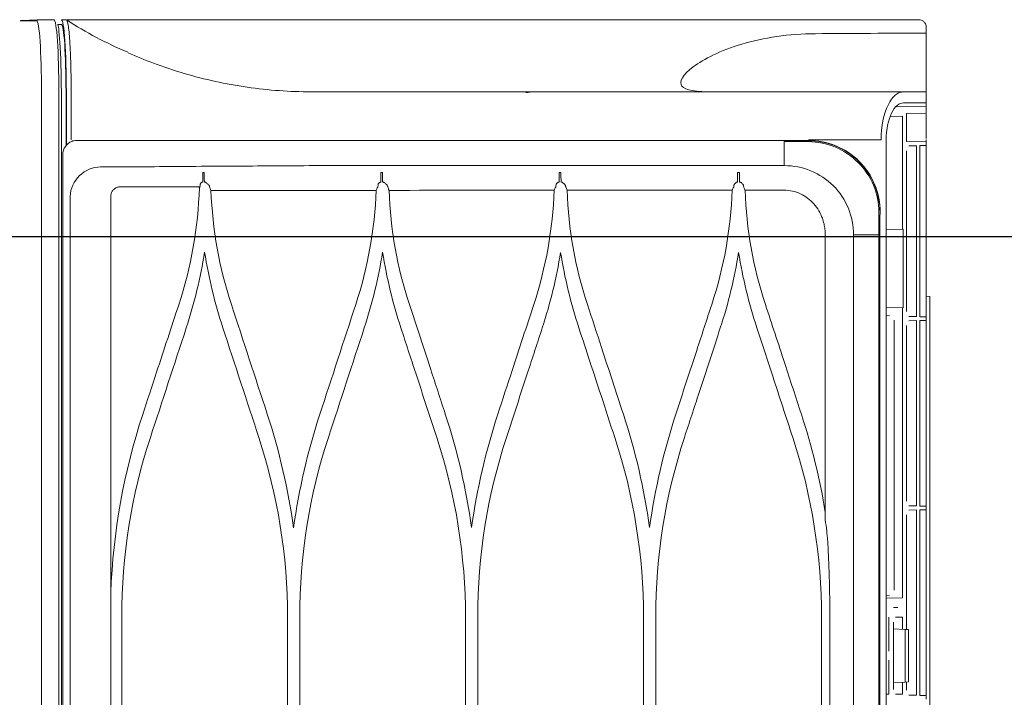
# Model space of a CAD drawing. Header units: inches. Extents: x 65192 to 78842, y -37594 to -36109.
# Tile 35 of 63: x 67299 to 67320, y -36680 to -36666. Entities that reach past the tile are written whole.
import ezdxf

# ---------------------------------------------------------------- set-up
doc = ezdxf.new("R2010")
doc.units = ezdxf.units.IN
doc.header["$MEASUREMENT"] = 0
doc.layers.add('## 06 klimatyzator', color=30, linetype='Continuous', lineweight=15)
doc.layers.add('p--drzwi', color=7, linetype='Continuous')

# ---------------------------------------------------------------- blocks, each defined once
blk = doc.blocks.new('drzwi-90-100')
blk.add_line((10.1, 2.525), (10.1, 87.375))
blk.add_arc((10.8, 3.225), 84.153, 359.52334, 90.47666)
blk = doc.blocks.new('A$C66B7A3C4')
at = {"layer": '## 06 klimatyzator', "lineweight": 15}
for p, q in [((0.47, 86.997), (0.112, 86.979)), ((19.681, 86.71), (19.681, 86.735)), ((19.681, 86.71), (19.681, 86.653)), ((0.557, 85.44), (0.557, 43.5)), ((0.932, 43.5), (0.932, 85.44)), ((0.987, 1.56), (0.987, 85.44)), ((1.088, 84.271), (1.088, 85.44)), ((1.095, 84.281), (1.095, 85.44)), ((19.681, 85.44), (19.192, 85.44)), ((19.681, 85.44), (19.681, 85.201)), ((19.681, 85.201), (19.192, 85.201)), ((19.681, 85.201), (19.681, 85.128)), ((19.034, 85.117), (19.263, 85.121)), ((19.255, 84.968), (19.681, 84.975)), ((19.255, 84.363), (19.255, 84.968)), ((19.681, 85.128), (19.263, 85.121)), ((19.681, 85.128), (19.681, 84.975)), ((19.681, 84.975), (19.681, 84.975)), ((19.167, 84.911), (18.909, 84.906)), ((19.167, 82.471), (19.167, 84.911)), ((19.681, 84.639), (19.681, 84.829)), ((19.681, 84.431), (19.681, 84.639)), ((17.135, 84.383), (17.135, 84.39)), ((18.818, 84.4), (18.818, 43.5)), ((19.681, 84.355), (19.255, 84.363)), ((19.68, 84.406), (19.681, 84.406)), ((19.681, 84.406), (19.681, 84.355)), ((19.681, 84.355), (19.681, 84.278)), ((19.681, 84.355), (19.681, 84.355)), ((1.019, 84.083), (1.019, 2.917)), ((19.255, 80.686), (19.255, 84.167)), ((19.304, 84.272), (19.472, 84.275)), ((19.472, 84.275), (19.472, 80.578)), ((19.544, 84.276), (19.681, 84.278)), ((19.544, 80.577), (19.544, 84.276)), ((19.681, 84.174), (19.681, 84.278)), ((19.681, 84.278), (19.681, 84.278)), ((19.681, 84.174), (19.681, 80.679)), ((1.18, 3.822), (1.18, 83.178)), ((2.055, 83.178), (2.055, 57.846)), ((18.691, 82.835), (18.685, 82.835)), ((18.691, 82.835), (18.691, 82.835)), ((18.818, 82.465), (19.167, 82.471)), ((19.167, 82.471), (19.188, 82.471)), ((19.188, 82.471), (19.188, 80.767)), ((17.501, 76.183), (17.501, 82.347)), ((18.114, 82.346), (18.114, 43.5)), ((18.662, 43.5), (18.662, 82.346)), ((18.684, 82.346), (18.684, 4.654)), ((19.681, 81.019), (19.758, 81.016)), ((19.758, 81.016), (19.758, 47.653)), ((19.167, 80.767), (18.818, 80.773)), ((19.188, 80.767), (19.167, 80.767)), ((19.167, 74.495), (19.167, 80.767)), ((19.681, 80.575), (19.681, 80.679)), ((18.892, 80.605), (18.818, 80.611)), ((18.987, 80.501), (18.987, 74.66)), ((19.472, 80.578), (19.304, 80.581)), ((19.304, 80.49), (19.472, 80.493)), ((19.472, 80.493), (19.472, 76.484)), ((19.681, 80.575), (19.544, 80.577)), ((19.544, 80.494), (19.681, 80.497)), ((19.544, 76.482), (19.544, 80.494)), ((19.681, 80.575), (19.681, 80.497)), ((19.681, 80.575), (19.681, 80.575)), ((19.681, 80.393), (19.681, 80.497)), ((19.681, 80.497), (19.681, 80.497)), ((19.255, 76.591), (19.255, 80.385)), ((19.681, 80.393), (19.681, 76.584)), ((19.472, 76.484), (19.304, 76.486)), ((19.681, 76.48), (19.544, 76.482)), ((19.681, 76.48), (19.681, 76.584)), ((19.681, 76.48), (19.681, 76.402)), ((19.681, 76.48), (19.681, 76.48)), ((19.255, 73.813), (19.255, 76.291)), ((19.304, 76.395), (19.472, 76.398)), ((19.472, 76.398), (19.472, 72.389)), ((19.544, 76.4), (19.681, 76.402)), ((19.544, 72.388), (19.544, 76.4)), ((19.681, 76.298), (19.681, 76.402)), ((19.681, 76.402), (19.681, 76.402)), ((19.681, 76.298), (19.681, 72.489)), ((2.055, 74.615), (2.056, 74.614)), ((18.818, 74.55), (18.892, 74.556)), ((18.818, 74.489), (19.167, 74.495)), ((19.07, 74.285), (18.974, 74.285)), ((2.292, 74.077), (2.292, 69.605)), ((5.876, 69.501), (5.876, 74.077)), ((6.139, 74.077), (6.139, 69.501)), ((9.723, 69.501), (9.723, 74.077)), ((9.988, 74.077), (9.988, 69.501)), ((13.571, 69.501), (13.571, 74.077)), ((13.836, 74.077), (13.836, 69.501)), ((17.419, 69.501), (17.419, 74.077)), ((17.599, 74.077), (17.599, 69.501)), ((18.877, 74.076), (18.877, 73.345)), ((19.167, 74.077), (19.022, 74.077)), ((19.167, 73.817), (19.167, 74.077)), ((18.974, 73.974), (18.974, 72.516)), ((19.228, 73.814), (18.974, 73.828)), ((19.302, 73.81), (19.228, 73.814)), ((19.228, 73.814), (19.228, 72.676)), ((19.302, 72.68), (19.302, 73.81)), ((18.877, 73.146), (18.877, 72.415)), ((18.974, 72.663), (19.228, 72.676)), ((19.167, 72.413), (19.167, 72.673)), ((19.228, 72.676), (19.302, 72.68)), ((19.255, 72.497), (19.255, 72.678)), ((18.818, 72.416), (18.877, 72.415)), ((19.022, 72.413), (19.167, 72.413)), ((19.472, 72.389), (19.304, 72.392)), ((19.681, 72.385), (19.544, 72.388)), ((19.681, 72.385), (19.681, 72.489)), ((19.681, 72.385), (19.681, 72.307)), ((19.681, 72.385), (19.681, 72.385))]:
    blk.add_line(p, q, dxfattribs=at)
for points in [[(0.099, 86.978), (0.099, 86.978), (0.265, 86.977), (0.454, 86.977)], [(0.829, 86.997), (0.644, 86.997), (0.469, 86.997), (0.467, 86.997)], [(0.988, 86.896), (0.962, 86.896), (0.935, 86.896), (0.908, 86.896)], [(1.092, 87), (1.058, 87), (1.023, 87), (0.988, 87)], [(2.424, 86.297), (1.963, 86.488), (1.52, 86.722), (1.097, 86.998)], [(19.681, 86.844), (19.681, 86.799), (19.681, 86.755), (19.681, 86.71)], [(19.681, 86.71), (18.884, 86.707), (18.087, 86.701), (17.289, 86.697)], [(1.2, 84.4), (1.2, 84.747), (1.2, 85.093), (1.2, 85.44)], [(16.615, 84.363), (16.616, 84.374), (16.616, 84.382), (16.616, 84.383)], [(16.615, 83.844), (16.615, 83.971), (16.615, 84.15), (16.615, 84.363)], [(1.033, 84.175), (1.024, 84.145), (1.019, 84.114), (1.019, 84.083)], [(4.042, 83.698), (4.042, 83.628), (4.042, 83.559), (4.043, 83.49)], [(4.042, 83.698), (4.054, 83.698), (4.066, 83.698), (4.077, 83.698)], [(4.078, 83.49), (4.077, 83.559), (4.077, 83.628), (4.077, 83.698)], [(7.895, 83.698), (7.894, 83.628), (7.895, 83.559), (7.896, 83.49)], [(7.895, 83.698), (7.907, 83.698), (7.919, 83.698), (7.931, 83.698)], [(7.932, 83.49), (7.931, 83.559), (7.931, 83.628), (7.931, 83.698)], [(11.75, 83.698), (11.75, 83.628), (11.75, 83.559), (11.751, 83.49)], [(11.75, 83.698), (11.763, 83.698), (11.775, 83.698), (11.788, 83.698)], [(11.789, 83.49), (11.788, 83.559), (11.788, 83.628), (11.788, 83.698)], [(15.605, 83.698), (15.618, 83.698), (15.631, 83.698), (15.644, 83.698)], [(15.605, 83.698), (15.605, 83.628), (15.605, 83.559), (15.606, 83.49)], [(2.263, 83.386), (2.257, 83.385), (2.251, 83.385), (2.245, 83.385)], [(3.983, 83.386), (3.317, 83.386), (2.743, 83.386), (2.263, 83.386)], [(3.525, 80.836), (3.793, 81.654), (3.944, 82.506), (3.97, 83.369)], [(3.969, 83.366), (3.969, 83.367), (3.97, 83.368), (3.97, 83.369)], [(3.972, 83.371), (3.972, 83.373), (3.97, 83.367), (3.97, 83.369)], [(3.98, 83.376), (3.976, 83.375), (3.974, 83.373), (3.972, 83.371)], [(3.98, 83.376), (3.981, 83.379), (3.982, 83.383), (3.983, 83.386)], [(4.193, 83.386), (4.202, 83.36), (4.212, 83.333), (4.222, 83.307)], [(4.662, 80.842), (4.401, 81.641), (4.253, 82.464), (4.222, 83.307)], [(7.793, 83.309), (7.762, 82.467), (7.614, 81.643), (7.352, 80.842)], [(7.793, 83.309), (7.801, 83.328), (7.808, 83.348), (7.816, 83.367)], [(7.818, 83.37), (7.818, 83.371), (7.816, 83.368), (7.816, 83.367)], [(7.826, 83.375), (7.823, 83.373), (7.82, 83.372), (7.818, 83.37)], [(7.826, 83.375), (7.828, 83.378), (7.829, 83.382), (7.83, 83.386)], [(8.042, 83.386), (8.041, 83.388), (8.041, 83.391), (8.041, 83.393)], [(8.042, 83.386), (8.051, 83.36), (8.06, 83.335), (8.07, 83.309)], [(8.07, 83.309), (9.241, 83.31), (10.435, 83.311), (11.641, 83.312)], [(8.511, 80.842), (8.248, 81.644), (8.101, 82.467), (8.07, 83.309)], [(11.641, 83.312), (11.61, 82.47), (11.463, 81.646), (11.2, 80.842)], [(11.641, 83.312), (11.647, 83.329), (11.654, 83.347), (11.661, 83.364)], [(11.663, 83.367), (11.663, 83.369), (11.661, 83.365), (11.661, 83.364)], [(11.672, 83.372), (11.668, 83.371), (11.665, 83.369), (11.663, 83.367)], [(11.672, 83.372), (11.673, 83.377), (11.675, 83.381), (11.676, 83.386)], [(11.681, 83.428), (11.679, 83.414), (11.678, 83.4), (11.676, 83.386)], [(11.89, 83.386), (11.889, 83.391), (11.889, 83.397), (11.888, 83.403)], [(11.89, 83.386), (11.899, 83.361), (11.909, 83.337), (11.918, 83.312)], [(11.918, 83.312), (13.1, 83.312), (14.293, 83.313), (15.488, 83.313)], [(12.359, 80.842), (12.096, 81.646), (11.949, 82.47), (11.918, 83.312)], [(15.488, 83.313), (15.458, 82.471), (15.311, 81.646), (15.047, 80.842)], [(15.488, 83.313), (15.495, 83.329), (15.501, 83.345), (15.507, 83.361)], [(15.518, 83.37), (15.52, 83.375), (15.522, 83.381), (15.523, 83.386)], [(15.527, 83.419), (15.526, 83.408), (15.525, 83.397), (15.523, 83.386)], [(15.738, 83.386), (15.737, 83.394), (15.736, 83.403), (15.735, 83.412)], [(16.207, 80.842), (15.944, 81.647), (15.797, 82.471), (15.766, 83.313)], [(15.766, 83.313), (16.049, 83.313), (16.331, 83.313), (16.614, 83.313)], [(18.114, 82.346), (18.251, 82.346), (18.44, 82.346), (18.662, 82.346)], [(18.684, 82.346), (18.683, 82.346), (18.674, 82.346), (18.662, 82.346)], [(3.687, 80.336), (3.863, 80.873), (3.995, 81.418), (4.083, 81.972)], [(4.083, 81.972), (4.172, 81.418), (4.304, 80.873), (4.48, 80.336)], [(7.536, 80.336), (7.711, 80.872), (7.843, 81.416), (7.931, 81.969)], [(7.931, 81.969), (8.019, 81.417), (8.151, 80.872), (8.327, 80.336)], [(11.384, 80.336), (11.559, 80.872), (11.691, 81.415), (11.779, 81.966)], [(11.779, 81.966), (11.867, 81.415), (11.999, 80.872), (12.175, 80.336)], [(15.232, 80.336), (15.408, 80.871), (15.539, 81.415), (15.627, 81.965)], [(15.627, 81.965), (15.715, 81.415), (15.847, 80.871), (16.022, 80.336)], [(3.525, 80.836), (3.365, 80.35), (3.206, 79.864), (3.046, 79.378)], [(5.439, 78.47), (5.18, 79.261), (4.921, 80.051), (4.662, 80.842)], [(7.352, 80.842), (7.093, 80.051), (6.835, 79.26), (6.576, 78.47)], [(2.911, 77.964), (3.17, 78.756), (3.429, 79.546), (3.687, 80.336)], [(4.48, 80.336), (4.738, 79.545), (4.997, 78.755), (5.256, 77.964)], [(6.759, 77.964), (7.018, 78.754), (7.277, 79.545), (7.536, 80.336)], [(2.746, 78.464), (2.847, 78.769), (2.947, 79.073), (3.046, 79.378)], [(2.746, 78.464), (2.338, 77.219), (2.104, 75.916), (2.055, 74.602)], [(6.007, 76.01), (5.892, 76.844), (5.702, 77.665), (5.439, 78.47)], [(6.576, 78.47), (6.312, 77.664), (6.122, 76.844), (6.007, 76.01)], [(9.855, 76.015), (9.74, 76.846), (9.551, 77.665), (9.287, 78.47)], [(10.423, 78.47), (10.16, 77.665), (9.97, 76.846), (9.855, 76.015)], [(13.703, 76.016), (13.588, 76.847), (13.399, 77.665), (13.136, 78.47)], [(14.271, 78.47), (14.008, 77.665), (13.818, 76.847), (13.703, 76.016)], [(17.502, 76.344), (17.385, 77.061), (17.213, 77.771), (16.984, 78.47)], [(2.292, 74.077), (2.292, 75.408), (2.499, 76.704), (2.911, 77.964)], [(5.256, 77.964), (5.667, 76.708), (5.876, 75.41), (5.876, 74.077)], [(6.139, 74.077), (6.139, 75.409), (6.348, 76.706), (6.759, 77.964)], [(9.103, 77.964), (9.515, 76.704), (9.723, 75.407), (9.723, 74.077)], [(9.988, 74.077), (9.988, 75.406), (10.195, 76.703), (10.608, 77.964)], [(12.951, 77.964), (13.364, 76.703), (13.571, 75.405), (13.571, 74.077)], [(13.836, 74.077), (13.836, 75.405), (14.043, 76.702), (14.456, 77.964)], [(16.799, 77.963), (17.212, 76.702), (17.419, 75.405), (17.419, 74.077)], [(17.532, 75.94), (17.523, 76.021), (17.512, 76.102), (17.501, 76.183)]]:
    blk.add_open_spline(points, degree=3, dxfattribs=at)
for points, knots in [([(0.454, 86.977), (0.481, 86.977), (0.508, 86.811), (0.527, 86.528), (0.545, 86.245), (0.557, 85.847), (0.557, 85.44)], [0, 0, 0, 0, 1, 1, 1, 2, 2, 2, 2]), ([(0.932, 85.44), (0.932, 85.849), (0.921, 86.255), (0.902, 86.542), (0.883, 86.829), (0.856, 86.997), (0.829, 86.997)], [0, 0, 0, 0, 1, 1, 1, 2, 2, 2, 2]), ([(0.908, 86.896), (0.916, 86.896), (0.94, 86.754), (0.957, 86.505), (0.976, 86.228), (0.987, 85.838), (0.987, 85.44)], [0, 0, 0, 0, 1, 1, 1, 2, 2, 2, 2]), ([(1.095, 85.44), (1.095, 85.853), (1.084, 86.256), (1.064, 86.544), (1.044, 86.831), (1.017, 87), (0.988, 87)], [0, 0, 0, 0, 1, 1, 1, 2, 2, 2, 2]), ([(1.088, 85.44), (1.088, 85.825), (1.077, 86.202), (1.059, 86.47), (1.041, 86.738), (1.015, 86.896), (0.988, 86.896)], [0, 0, 0, 0, 1, 1, 1, 2, 2, 2, 2]), ([(1.2, 85.44), (1.199, 85.566), (1.198, 85.693), (1.196, 85.815), (1.194, 85.947), (1.19, 86.075), (1.186, 86.195), (1.181, 86.323), (1.175, 86.441), (1.168, 86.544), (1.164, 86.615), (1.158, 86.679), (1.153, 86.734), (1.147, 86.792), (1.141, 86.842), (1.134, 86.881), (1.129, 86.907), (1.125, 86.929), (1.12, 86.947), (1.116, 86.965), (1.111, 86.978), (1.106, 86.987), (1.103, 86.992), (1.1, 86.995), (1.097, 86.997)], [0, 0, 0, 0, 1, 1, 1, 2, 2, 2, 3, 3, 3, 4, 4, 4, 5, 5, 5, 6, 6, 6, 7, 7, 7, 8, 8, 8, 8]), ([(1.115, 87), (1.132, 87), (1.15, 87), (1.168, 87), (1.307, 87), (1.464, 87), (1.639, 87), (1.746, 87), (1.868, 87), (2.003, 87), (2.145, 87), (2.31, 87), (2.498, 87), (2.867, 87), (3.313, 87), (3.837, 87), (4.356, 87), (4.937, 87), (5.58, 87), (6.226, 87), (6.911, 87), (7.635, 87), (8.388, 87), (9.155, 87), (9.937, 87), (10.57, 87), (11.376, 87), (12.353, 87), (13.106, 87), (13.92, 87), (14.794, 87), (15.464, 87), (16.279, 87), (17.237, 87), (17.476, 87), (17.883, 87), (18.459, 87), (18.894, 87), (19.249, 87), (19.525, 87)], [0, 0, 0, 0, 1, 1, 1, 2, 2, 2, 3, 3, 3, 4, 4, 4, 5, 5, 5, 6, 6, 6, 7, 7, 7, 8, 8, 8, 9, 9, 9, 10, 10, 10, 11, 11, 11, 12, 12, 12, 13, 13, 13, 13]), ([(19.681, 86.844), (19.681, 86.874), (19.674, 86.904), (19.653, 86.934), (19.643, 86.948), (19.629, 86.963), (19.61, 86.975), (19.59, 86.988), (19.561, 87), (19.525, 87)], [0, 0, 0, 0, 1, 1, 1, 2, 2, 2, 3, 3, 3, 3]), ([(17.289, 86.697), (16.717, 86.695), (16.162, 86.61), (15.7, 86.472), (15.238, 86.335), (14.874, 86.15), (14.648, 85.98), (14.421, 85.811), (14.329, 85.657), (14.402, 85.564), (14.475, 85.472), (14.711, 85.44), (15.085, 85.44)], [0, 0, 0, 0, 1, 1, 1, 2, 2, 2, 3, 3, 3, 4, 4, 4, 4]), ([(19.681, 86.661), (19.681, 86.571), (19.681, 86.482), (19.681, 86.395), (19.681, 86.202), (19.681, 86.021), (19.681, 85.873), (19.681, 85.8), (19.681, 85.734), (19.681, 85.678), (19.681, 85.623), (19.681, 85.577), (19.681, 85.541), (19.681, 85.506), (19.681, 85.48), (19.681, 85.464), (19.681, 85.447), (19.681, 85.44), (19.681, 85.44)], [0, 0, 0, 0, 1, 1, 1, 2, 2, 2, 3, 3, 3, 4, 4, 4, 5, 5, 5, 6, 6, 6, 6]), ([(6.39, 85.44), (5.926, 85.44), (5.462, 85.473), (5.003, 85.54), (4.543, 85.606), (4.087, 85.706), (3.641, 85.837), (3.417, 85.903), (3.196, 85.977), (2.977, 86.059), (2.793, 86.127), (2.611, 86.201), (2.431, 86.281)], [0, 0, 0, 0, 1, 1, 1, 2, 2, 2, 3, 3, 3, 4, 4, 4, 4]), ([(19.192, 85.44), (18.112, 85.44), (17.032, 85.44), (15.955, 85.44), (14.877, 85.44), (13.802, 85.44), (12.728, 85.44), (11.655, 85.44), (10.581, 85.44), (9.521, 85.44), (8.46, 85.44), (7.417, 85.44), (6.39, 85.44)], [0, 0, 0, 0, 1, 1, 1, 2, 2, 2, 3, 3, 3, 4, 4, 4, 4]), ([(11.166, 85.439), (11.148, 85.437), (11.131, 85.435), (11.113, 85.433), (11.085, 85.43), (11.057, 85.426), (11.029, 85.423)], [0, 0, 0, 0, 1, 1, 1, 2, 2, 2, 2]), ([(19.192, 85.44), (19.07, 85.44), (18.95, 85.342), (18.857, 85.154), (18.765, 84.966), (18.706, 84.69), (18.706, 84.4)], [0, 0, 0, 0, 1, 1, 1, 2, 2, 2, 2]), ([(19.192, 85.201), (19.098, 85.201), (19.006, 85.126), (18.934, 84.981), (18.863, 84.836), (18.818, 84.623), (18.818, 84.4)], [0, 0, 0, 0, 1, 1, 1, 2, 2, 2, 2]), ([(19.681, 84.963), (19.681, 84.961), (19.681, 84.96), (19.681, 84.958), (19.681, 84.944), (19.681, 84.928), (19.681, 84.908), (19.681, 84.897), (19.681, 84.884), (19.681, 84.871), (19.681, 84.857), (19.681, 84.843), (19.681, 84.829)], [0, 0, 0, 0, 1, 1, 1, 2, 2, 2, 3, 3, 3, 4, 4, 4, 4]), ([(1.171, 84.348), (1.147, 84.333), (1.124, 84.315), (1.104, 84.294), (1.083, 84.271), (1.065, 84.245), (1.051, 84.218), (1.044, 84.204), (1.038, 84.19), (1.033, 84.175)], [0, 0, 0, 0, 1, 1, 1, 2, 2, 2, 3, 3, 3, 3]), ([(1.327, 84.39), (1.304, 84.39), (1.281, 84.388), (1.259, 84.383), (1.228, 84.376), (1.198, 84.364), (1.171, 84.348)], [0, 0, 0, 0, 1, 1, 1, 2, 2, 2, 2]), ([(17.135, 84.39), (14.442, 84.39), (11.747, 84.39), (9.109, 84.39), (8.449, 84.39), (7.796, 84.39), (7.15, 84.39), (6.504, 84.39), (5.868, 84.39), (5.232, 84.39), (4.596, 84.39), (3.96, 84.39), (3.313, 84.39), (2.99, 84.39), (2.664, 84.39), (2.333, 84.39), (2.002, 84.39), (1.663, 84.39), (1.327, 84.39)], [0, 0, 0, 0, 1, 1, 1, 2, 2, 2, 3, 3, 3, 4, 4, 4, 5, 5, 5, 6, 6, 6, 6]), ([(17.135, 84.362), (17.126, 84.362), (17.116, 84.362), (17.106, 84.362), (16.942, 84.363), (16.779, 84.363), (16.615, 84.363)], [0, 0, 0, 0, 1, 1, 1, 2, 2, 2, 2]), ([(16.616, 84.383), (16.78, 84.383), (16.943, 84.383), (17.106, 84.383), (17.116, 84.383), (17.126, 84.383), (17.135, 84.383)], [0, 0, 0, 0, 1, 1, 1, 2, 2, 2, 2]), ([(17.135, 84.4), (17.465, 84.4), (17.796, 84.4), (18.126, 84.4), (18.319, 84.4), (18.513, 84.4), (18.706, 84.4)], [0, 0, 0, 0, 1, 1, 1, 2, 2, 2, 2]), ([(18.691, 82.835), (18.691, 83.243), (18.522, 83.648), (18.235, 83.935), (17.948, 84.222), (17.544, 84.39), (17.135, 84.39)], [0, 0, 0, 0, 1, 1, 1, 2, 2, 2, 2]), ([(17.135, 84.383), (17.539, 84.384), (17.945, 84.216), (18.23, 83.931), (18.516, 83.645), (18.685, 83.238), (18.685, 82.835)], [0, 0, 0, 0, 1, 1, 1, 2, 2, 2, 2]), ([(18.662, 82.835), (18.661, 83.238), (18.493, 83.632), (18.212, 83.913), (17.931, 84.194), (17.538, 84.361), (17.135, 84.362)], [0, 0, 0, 0, 1, 1, 1, 2, 2, 2, 2]), ([(1.18, 83.178), (1.18, 83.346), (1.262, 83.508), (1.382, 83.627), (1.502, 83.747), (1.67, 83.815), (1.836, 83.815)], [0, 0, 0, 0, 1, 1, 1, 2, 2, 2, 2]), ([(1.836, 83.815), (2.15, 83.816), (2.464, 83.819), (2.769, 83.82), (3.075, 83.821), (3.376, 83.824), (3.674, 83.826), (4.271, 83.831), (4.856, 83.833), (5.448, 83.838), (6.041, 83.844), (6.638, 83.843), (7.243, 83.844), (7.848, 83.845), (8.459, 83.846), (9.074, 83.847), (10.305, 83.848), (11.558, 83.847), (12.818, 83.846), (14.078, 83.845), (15.349, 83.844), (16.615, 83.844)], [0, 0, 0, 0, 1, 1, 1, 2, 2, 2, 3, 3, 3, 4, 4, 4, 5, 5, 5, 6, 6, 6, 7, 7, 7, 7]), ([(15.645, 83.49), (15.644, 83.542), (15.644, 83.594), (15.644, 83.646), (15.644, 83.663), (15.644, 83.68), (15.644, 83.698)], [0, 0, 0, 0, 1, 1, 1, 2, 2, 2, 2]), ([(16.615, 83.844), (16.81, 83.844), (17.007, 83.806), (17.189, 83.732), (17.371, 83.657), (17.537, 83.547), (17.676, 83.408), (17.815, 83.27), (17.925, 83.102), (18, 82.921), (18.075, 82.741), (18.114, 82.541), (18.114, 82.346)], [0, 0, 0, 0, 1, 1, 1, 2, 2, 2, 3, 3, 3, 4, 4, 4, 4]), ([(3.99, 83.445), (3.989, 83.436), (3.988, 83.427), (3.987, 83.418), (3.986, 83.407), (3.985, 83.396), (3.983, 83.386)], [0, 0, 0, 0, 1, 1, 1, 2, 2, 2, 2]), ([(3.99, 83.445), (3.991, 83.451), (3.993, 83.456), (3.997, 83.461), (3.998, 83.462), (3.999, 83.464), (4, 83.465)], [0, 0, 0, 0, 1, 1, 1, 2, 2, 2, 2]), ([(4, 83.465), (4.004, 83.468), (4.007, 83.471), (4.011, 83.473), (4.014, 83.477), (4.018, 83.48), (4.021, 83.483)], [0, 0, 0, 0, 1, 1, 1, 2, 2, 2, 2]), ([(4.021, 83.483), (4.024, 83.485), (4.027, 83.486), (4.031, 83.488), (4.034, 83.489), (4.039, 83.49), (4.043, 83.49)], [0, 0, 0, 0, 1, 1, 1, 2, 2, 2, 2]), ([(4.078, 83.49), (4.082, 83.49), (4.087, 83.489), (4.091, 83.488), (4.096, 83.487), (4.1, 83.485), (4.104, 83.483), (4.11, 83.48), (4.115, 83.477), (4.12, 83.473), (4.122, 83.472), (4.123, 83.471), (4.124, 83.47)], [0, 0, 0, 0, 1, 1, 1, 2, 2, 2, 3, 3, 3, 4, 4, 4, 4]), ([(4.124, 83.47), (4.131, 83.463), (4.139, 83.457), (4.146, 83.45), (4.153, 83.444), (4.159, 83.438), (4.166, 83.432)], [0, 0, 0, 0, 1, 1, 1, 2, 2, 2, 2]), ([(7.836, 83.439), (7.835, 83.43), (7.834, 83.422), (7.833, 83.413), (7.832, 83.404), (7.831, 83.395), (7.83, 83.386)], [0, 0, 0, 0, 1, 1, 1, 2, 2, 2, 2]), ([(7.836, 83.439), (7.837, 83.445), (7.839, 83.451), (7.842, 83.456), (7.844, 83.458), (7.845, 83.46), (7.847, 83.461)], [0, 0, 0, 0, 1, 1, 1, 2, 2, 2, 2]), ([(7.847, 83.461), (7.851, 83.465), (7.855, 83.468), (7.859, 83.471), (7.863, 83.475), (7.867, 83.478), (7.871, 83.481)], [0, 0, 0, 0, 1, 1, 1, 2, 2, 2, 2]), ([(7.871, 83.481), (7.874, 83.484), (7.877, 83.486), (7.881, 83.487), (7.884, 83.489), (7.889, 83.49), (7.894, 83.49)], [0, 0, 0, 0, 1, 1, 1, 2, 2, 2, 2]), ([(7.934, 83.49), (7.939, 83.49), (7.943, 83.489), (7.948, 83.487), (7.952, 83.486), (7.956, 83.484), (7.96, 83.482), (7.966, 83.479), (7.971, 83.475), (7.976, 83.471)], [0, 0, 0, 0, 1, 1, 1, 2, 2, 2, 3, 3, 3, 3]), ([(7.976, 83.471), (7.983, 83.465), (7.99, 83.459), (7.996, 83.453), (8.003, 83.447), (8.01, 83.441), (8.016, 83.435)], [0, 0, 0, 0, 1, 1, 1, 2, 2, 2, 2]), ([(11.681, 83.428), (11.681, 83.434), (11.683, 83.44), (11.687, 83.446), (11.689, 83.449), (11.691, 83.453), (11.694, 83.455)], [0, 0, 0, 0, 1, 1, 1, 2, 2, 2, 2]), ([(11.694, 83.455), (11.699, 83.459), (11.703, 83.463), (11.708, 83.467), (11.713, 83.471), (11.717, 83.475), (11.722, 83.479)], [0, 0, 0, 0, 1, 1, 1, 2, 2, 2, 2]), ([(11.722, 83.479), (11.725, 83.482), (11.728, 83.484), (11.732, 83.486), (11.736, 83.488), (11.741, 83.489), (11.746, 83.49), (11.748, 83.49), (11.749, 83.49), (11.751, 83.49)], [0, 0, 0, 0, 1, 1, 1, 2, 2, 2, 3, 3, 3, 3]), ([(11.789, 83.49), (11.794, 83.49), (11.798, 83.489), (11.803, 83.488), (11.807, 83.487), (11.811, 83.485), (11.815, 83.484), (11.82, 83.481), (11.825, 83.477), (11.829, 83.474)], [0, 0, 0, 0, 1, 1, 1, 2, 2, 2, 3, 3, 3, 3]), ([(11.829, 83.474), (11.835, 83.468), (11.842, 83.463), (11.848, 83.457), (11.854, 83.452), (11.86, 83.446), (11.866, 83.441)], [0, 0, 0, 0, 1, 1, 1, 2, 2, 2, 2]), ([(11.866, 83.441), (11.872, 83.436), (11.877, 83.43), (11.88, 83.424), (11.884, 83.417), (11.887, 83.41), (11.888, 83.403)], [0, 0, 0, 0, 1, 1, 1, 2, 2, 2, 2]), ([(15.527, 83.419), (15.527, 83.426), (15.529, 83.432), (15.532, 83.437), (15.535, 83.442), (15.538, 83.447), (15.542, 83.45)], [0, 0, 0, 0, 1, 1, 1, 2, 2, 2, 2]), ([(15.542, 83.45), (15.547, 83.455), (15.553, 83.459), (15.558, 83.464), (15.563, 83.468), (15.568, 83.473), (15.573, 83.478)], [0, 0, 0, 0, 1, 1, 1, 2, 2, 2, 2]), ([(15.573, 83.478), (15.576, 83.481), (15.58, 83.483), (15.585, 83.485), (15.588, 83.487), (15.592, 83.488), (15.597, 83.489), (15.599, 83.49), (15.602, 83.49), (15.605, 83.49)], [0, 0, 0, 0, 1, 1, 1, 2, 2, 2, 3, 3, 3, 3]), ([(15.646, 83.49), (15.65, 83.49), (15.655, 83.489), (15.659, 83.488), (15.663, 83.487), (15.667, 83.485), (15.671, 83.483), (15.675, 83.481), (15.678, 83.479), (15.681, 83.476)], [0, 0, 0, 0, 1, 1, 1, 2, 2, 2, 3, 3, 3, 3]), ([(15.681, 83.476), (15.687, 83.471), (15.693, 83.466), (15.699, 83.461), (15.704, 83.456), (15.71, 83.451), (15.716, 83.446)], [0, 0, 0, 0, 1, 1, 1, 2, 2, 2, 2]), ([(15.716, 83.446), (15.721, 83.441), (15.726, 83.435), (15.729, 83.429), (15.732, 83.424), (15.734, 83.418), (15.735, 83.412)], [0, 0, 0, 0, 1, 1, 1, 2, 2, 2, 2]), ([(2.245, 83.385), (2.241, 83.385), (2.236, 83.384), (2.232, 83.384), (2.209, 83.38), (2.186, 83.373), (2.165, 83.362), (2.144, 83.35), (2.125, 83.335), (2.109, 83.318), (2.093, 83.301), (2.08, 83.281), (2.071, 83.26), (2.062, 83.238), (2.057, 83.215), (2.055, 83.192), (2.055, 83.187), (2.055, 83.182), (2.055, 83.178)], [0, 0, 0, 0, 1, 1, 1, 2, 2, 2, 3, 3, 3, 4, 4, 4, 5, 5, 5, 6, 6, 6, 6]), ([(4.166, 83.432), (4.172, 83.426), (4.177, 83.42), (4.181, 83.414), (4.186, 83.407), (4.189, 83.4), (4.191, 83.393), (4.192, 83.391), (4.192, 83.389), (4.193, 83.387)], [0, 0, 0, 0, 1, 1, 1, 2, 2, 2, 3, 3, 3, 3]), ([(4.222, 83.306), (4.813, 83.306), (5.397, 83.306), (5.991, 83.307), (6.585, 83.308), (7.185, 83.308), (7.793, 83.309)], [0, 0, 0, 0, 1, 1, 1, 2, 2, 2, 2]), ([(8.016, 83.435), (8.022, 83.43), (8.027, 83.424), (8.031, 83.418), (8.035, 83.411), (8.038, 83.404), (8.04, 83.398), (8.04, 83.396), (8.04, 83.394), (8.041, 83.393)], [0, 0, 0, 0, 1, 1, 1, 2, 2, 2, 3, 3, 3, 3]), ([(15.518, 83.37), (15.516, 83.369), (15.514, 83.368), (15.512, 83.367), (15.51, 83.365), (15.508, 83.363), (15.507, 83.361)], [0, 0, 0, 0, 1, 1, 1, 2, 2, 2, 2]), ([(15.738, 83.386), (15.746, 83.365), (15.754, 83.344), (15.762, 83.323), (15.764, 83.319), (15.765, 83.316), (15.766, 83.313)], [0, 0, 0, 0, 1, 1, 1, 2, 2, 2, 2]), ([(17.501, 82.347), (17.5, 82.387), (17.499, 82.428), (17.494, 82.469), (17.49, 82.509), (17.483, 82.549), (17.474, 82.588), (17.464, 82.627), (17.453, 82.666), (17.439, 82.704), (17.397, 82.817), (17.335, 82.925), (17.255, 83.016), (17.214, 83.062), (17.169, 83.104), (17.12, 83.141), (17.072, 83.178), (17.021, 83.209), (16.966, 83.235), (16.911, 83.261), (16.854, 83.281), (16.794, 83.293), (16.735, 83.306), (16.674, 83.309), (16.613, 83.313)], [0, 0, 0, 0, 1, 1, 1, 2, 2, 2, 3, 3, 3, 4, 4, 4, 5, 5, 5, 6, 6, 6, 7, 7, 7, 8, 8, 8, 8]), ([(18.662, 82.346), (18.662, 82.38), (18.662, 82.415), (18.662, 82.45), (18.662, 82.551), (18.662, 82.652), (18.662, 82.753), (18.662, 82.781), (18.662, 82.808), (18.662, 82.835)], [0, 0, 0, 0, 1, 1, 1, 2, 2, 2, 3, 3, 3, 3]), ([(18.685, 82.835), (18.684, 82.807), (18.684, 82.78), (18.684, 82.753), (18.684, 82.617), (18.684, 82.482), (18.684, 82.346)], [0, 0, 0, 0, 1, 1, 1, 2, 2, 2, 2]), ([(9.287, 78.47), (9.182, 78.792), (9.077, 79.114), (8.971, 79.436), (8.894, 79.67), (8.818, 79.905), (8.741, 80.139), (8.664, 80.373), (8.588, 80.608), (8.511, 80.842)], [0, 0, 0, 0, 1, 1, 1, 2, 2, 2, 3, 3, 3, 3]), ([(11.2, 80.842), (11.122, 80.604), (11.044, 80.366), (10.966, 80.128), (10.888, 79.889), (10.81, 79.651), (10.732, 79.413), (10.629, 79.099), (10.526, 78.784), (10.423, 78.47)], [0, 0, 0, 0, 1, 1, 1, 2, 2, 2, 3, 3, 3, 3]), ([(13.136, 78.47), (13.057, 78.71), (12.979, 78.949), (12.9, 79.189), (12.822, 79.428), (12.743, 79.668), (12.665, 79.908), (12.563, 80.219), (12.461, 80.531), (12.359, 80.842)], [0, 0, 0, 0, 1, 1, 1, 2, 2, 2, 3, 3, 3, 3]), ([(15.047, 80.842), (14.939, 80.511), (14.83, 80.179), (14.722, 79.847), (14.647, 79.618), (14.572, 79.388), (14.496, 79.159), (14.421, 78.929), (14.346, 78.7), (14.271, 78.47)], [0, 0, 0, 0, 1, 1, 1, 2, 2, 2, 3, 3, 3, 3]), ([(16.984, 78.47), (16.864, 78.836), (16.744, 79.202), (16.624, 79.568), (16.555, 79.781), (16.485, 79.993), (16.416, 80.205), (16.346, 80.418), (16.277, 80.63), (16.207, 80.842)], [0, 0, 0, 0, 1, 1, 1, 2, 2, 2, 3, 3, 3, 3]), ([(8.327, 80.336), (8.434, 80.009), (8.541, 79.682), (8.648, 79.355), (8.724, 79.123), (8.8, 78.891), (8.876, 78.659), (8.951, 78.427), (9.027, 78.196), (9.103, 77.964)], [0, 0, 0, 0, 1, 1, 1, 2, 2, 2, 3, 3, 3, 3]), ([(10.608, 77.964), (10.684, 78.197), (10.761, 78.431), (10.837, 78.665), (10.914, 78.899), (10.99, 79.132), (11.067, 79.366), (11.173, 79.689), (11.278, 80.013), (11.384, 80.336)], [0, 0, 0, 0, 1, 1, 1, 2, 2, 2, 3, 3, 3, 3]), ([(12.175, 80.336), (12.254, 80.092), (12.334, 79.849), (12.414, 79.605), (12.493, 79.362), (12.573, 79.118), (12.653, 78.875), (12.752, 78.571), (12.851, 78.267), (12.951, 77.964)], [0, 0, 0, 0, 1, 1, 1, 2, 2, 2, 3, 3, 3, 3]), ([(14.456, 77.964), (14.562, 78.288), (14.668, 78.612), (14.774, 78.936), (14.85, 79.169), (14.927, 79.402), (15.003, 79.636), (15.08, 79.869), (15.156, 80.102), (15.232, 80.336)], [0, 0, 0, 0, 1, 1, 1, 2, 2, 2, 3, 3, 3, 3]), ([(16.022, 80.336), (16.136, 79.988), (16.25, 79.64), (16.364, 79.292), (16.437, 79.07), (16.509, 78.849), (16.581, 78.628), (16.654, 78.406), (16.726, 78.185), (16.799, 77.963)], [0, 0, 0, 0, 1, 1, 1, 2, 2, 2, 3, 3, 3, 3]), ([(17.532, 75.94), (17.536, 75.905), (17.54, 75.871), (17.543, 75.837), (17.553, 75.729), (17.56, 75.622), (17.565, 75.514)], [0, 0, 0, 0, 1, 1, 1, 2, 2, 2, 2]), ([(17.565, 75.514), (17.568, 75.46), (17.57, 75.407), (17.572, 75.354), (17.577, 75.237), (17.582, 75.12), (17.585, 75.002), (17.589, 74.888), (17.592, 74.774), (17.594, 74.66)], [0, 0, 0, 0, 1, 1, 1, 2, 2, 2, 3, 3, 3, 3]), ([(17.594, 74.66), (17.594, 74.635), (17.595, 74.611), (17.595, 74.586), (17.597, 74.488), (17.598, 74.39), (17.598, 74.292), (17.599, 74.22), (17.599, 74.149), (17.599, 74.077)], [0, 0, 0, 0, 1, 1, 1, 2, 2, 2, 3, 3, 3, 3])]:
    blk.add_open_spline(points, degree=3, knots=knots, dxfattribs=at)

msp = doc.modelspace()

# ---------------------------------------------------------------- block references
at = {"layer": '## 06 klimatyzator', "color": 2, "linetype": 'Continuous', "lineweight": 60}
msp.add_blockref('A$C66B7A3C4', (67298.61, -36752.511), dxfattribs=at)
at = {"layer": 'p--drzwi', "rotation": 270}
msp.add_blockref('drzwi-90-100', (67289.94, -36660.1), dxfattribs=at)

doc.saveas('drawing.dxf')
